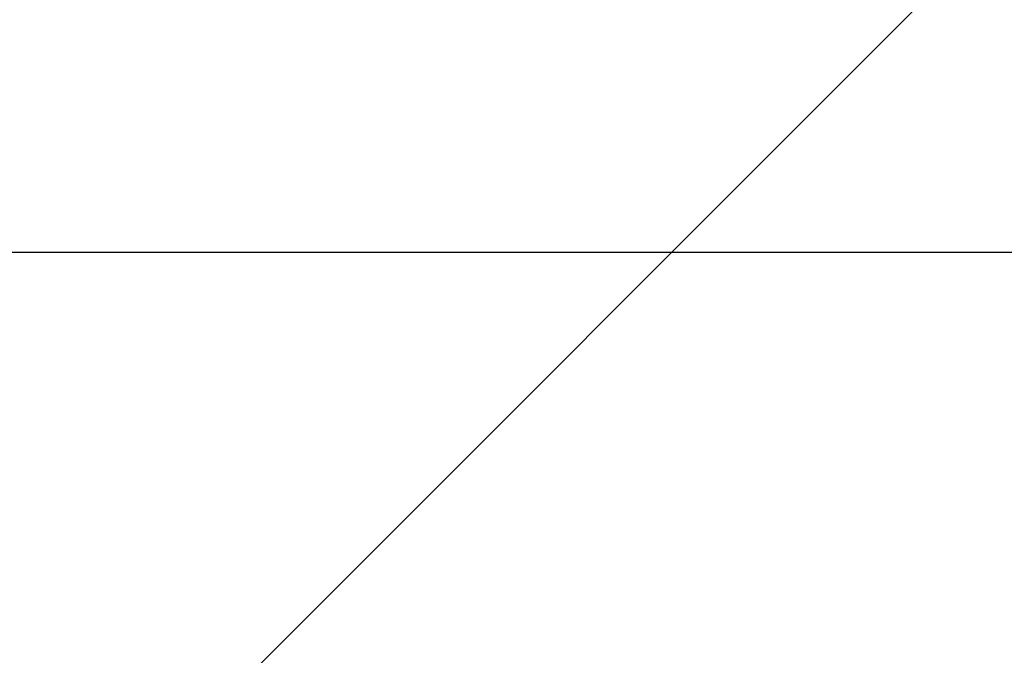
# Model space of a CAD drawing. Header units: millimetres. Extents: x -2074 to 12588, y -3630 to 101167.
# Tile 249 of 256: x 6027.54 to 6036.1, y -1427.26 to -1421.74. Entities that reach past the tile are written whole.
import ezdxf

# ---------------------------------------------------------------- set-up
doc = ezdxf.new("R2010")
doc.units = ezdxf.units.MM
doc.layers.add('SelinAr_BUD_sufit', color=7, linetype='Continuous')
doc.layers.add('SelinAr_BUD_sufit szraf', color=8, linetype='Continuous', lineweight=18)

# ---------------------------------------------------------------- blocks, each defined once
blk = doc.blocks.new('dsfsfsdf')
at = {"layer": 'SelinAr_BUD_sufit'}
blk.add_lwpolyline([(3827.1566, -1423.7588), (4039.6566, -1423.7588)], dxfattribs=at)

msp = doc.modelspace()

# ---------------------------------------------------------------- hatches: boundary and pattern name
at = {"layer": 'SelinAr_BUD_sufit szraf', "ltscale": 2}
h = msp.add_hatch(dxfattribs=at)
h.set_pattern_fill('AR-HBONE', color=256, scale=0.3)
h.set_pattern_definition([(45, (718.544, 9684.668), (0, 43.10523), [91.44, -30.48]), (135, (740.096, 9706.22), (4e-15, 43.10523), [91.44, -30.48])])
h.paths.add_polyline_path([(6157.1566, -1379.7588), (6052.1566, -1379.7588), (6052.1566, -1642.7588), (6157.1566, -1642.7588)])
h.paths.add_polyline_path([(6042.1566, -1487.7588), (5807.1566, -1487.7588), (5807.1566, -1642.7588), (6042.1566, -1642.7588)])
h.paths.add_polyline_path([(5797.1566, -1490.2588), (5567.1566, -1490.2588), (5567.1566, -1642.7588), (5797.1566, -1642.7588)])
h.paths.add_polyline_path([(5817.1566, -1329.7588), (5567.1566, -1329.7588), (5567.1566, -1477.7588), (5817.1566, -1477.7588)])
h.paths.add_polyline_path([(5557.1566, -1442.7588), (5557.1566, -1209.7588), (4982.1566, -1209.7588), (4982.1566, -1642.7588), (5112.1566, -1642.7588), (5112.1566, -1542.7588), (5192.1566, -1542.7588), (5192.1566, -1382.7588), (5382.1566, -1382.7588), (5382.1566, -1442.7588)])
h.paths.add_polyline_path([(6039.6566, -1249.7588), (5827.1566, -1249.7588), (5827.1566, -1477.7588), (6039.6566, -1477.7588)])
h.paths.add_polyline_path([(6157.1566, -1249.7588), (6052.1566, -1249.7588), (6052.1566, -1369.7588), (6157.1566, -1369.7588)])
h.paths.add_polyline_path([(5827.1566, -914.7588), (5827.1566, -1019.7588), (5947.1566, -1019.7588), (5947.1566, -914.7588)])
h.paths.add_polyline_path([(5952.1566, -1029.7588), (5827.1566, -1029.7588), (5827.1566, -1229.7588), (5952.1566, -1229.7588)])
h.paths.add_polyline_path([(5817.1566, -914.7588), (5567.1566, -914.7588), (5567.1566, -1319.7588), (5817.1566, -1319.7588)])
h.paths.add_polyline_path([(5557.1566, -914.7588), (5387.1566, -914.7588), (5387.1566, -1199.7588), (5557.1566, -1199.7588)])
h.paths.add_polyline_path([(5192.1566, -1552.7588), (5122.1566, -1552.7588), (5122.1566, -1642.7588), (5192.1566, -1642.7588)])
h.paths.add_polyline_path([(5374.6566, -914.7588), (5182.1566, -914.7588), (5182.1566, -1199.7588), (5374.6566, -1199.7588)])
h.paths.add_polyline_path([(5172.1566, -914.7588), (4982.1566, -914.7588), (4982.1566, -1199.7588), (5172.1566, -1199.7588)])

# ---------------------------------------------------------------- block references
at = {"layer": 'SelinAr_BUD_sufit'}
msp.add_blockref('dsfsfsdf', (2000, 0), dxfattribs=at)

doc.saveas('drawing.dxf')
